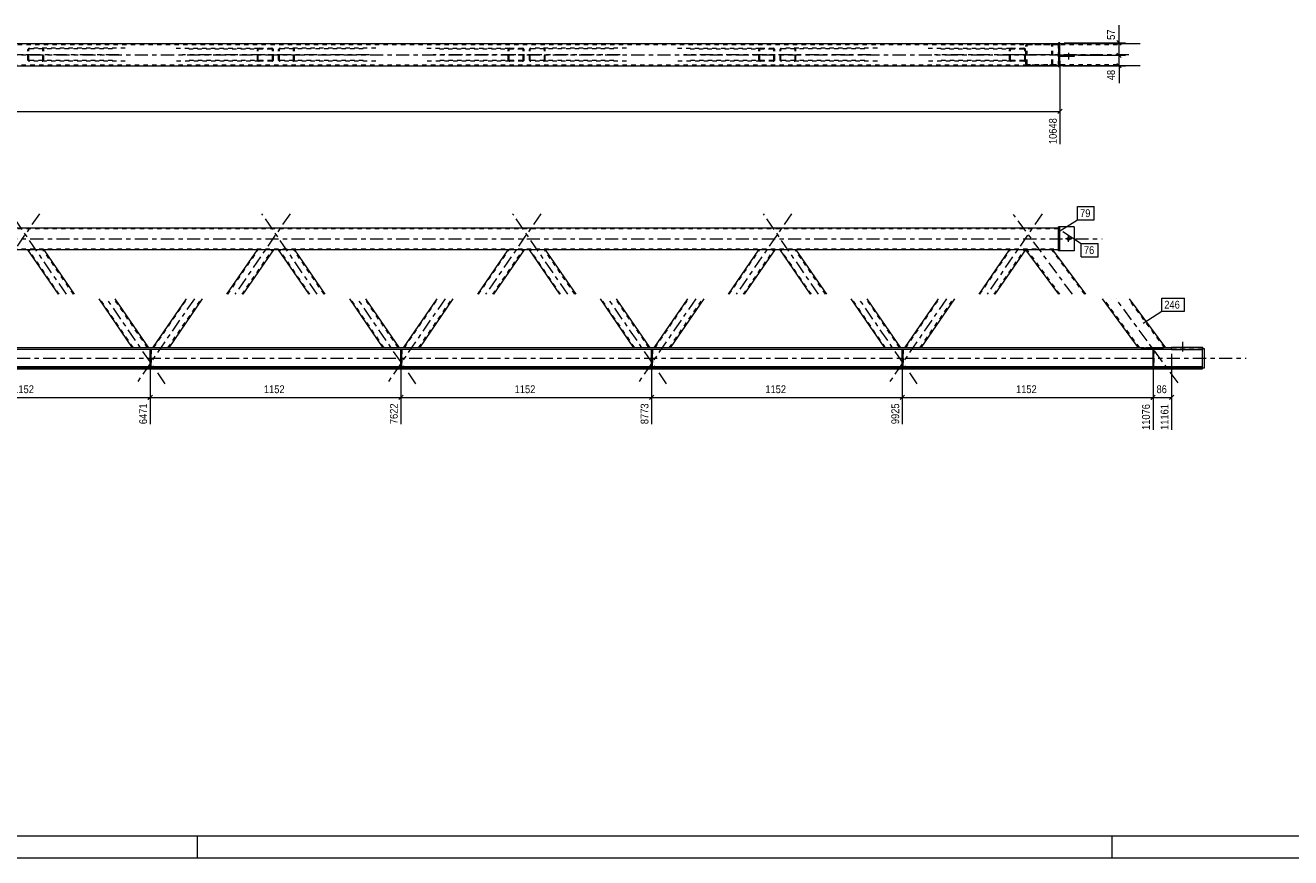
# Model space of a CAD drawing. Header units: millimetres. Extents: x 0 to 914, y 0 to 420.
# Tile 5 of 8: x 454 to 745, y 0 to 191. Entities that reach past the tile are written whole.
import ezdxf

# ---------------------------------------------------------------- set-up
doc = ezdxf.new("R2010")
doc.units = ezdxf.units.MM
for name, pattern in [('XKITLINE00', [0]), ('XKITLINE01', [4, 1, -1, 1, -1]), ('XKITLINE03', [6, 3, -1, 1, -1])]:
    doc.linetypes.add(name, pattern=pattern)
for name, color, linetype, lineweight in [('Arkusz rysunku', 3, 'Continuous', 0), ('Element', 2, 'Continuous', 0), ('Wymiar', 4, 'Continuous', 0), ('Znak elementu', 2, 'Continuous', 0), ('Śruba', 3, 'Continuous', 0)]:
    doc.layers.add(name, color=color, linetype=linetype, lineweight=lineweight)
doc.styles.add('ARIAL', font='ARIAL.TTF')

msp = doc.modelspace()

# ---------------------------------------------------------------- linework, layer by layer
at = {"layer": 'Arkusz rysunku', "linetype": 'XKITLINE00', "lineweight": 0}
for p, q in [((5, 5), (909, 5)), ((494, 0), (494, 5)), ((704, 0), (704, 5)), ((0, 0), (914, 0))]:
    msp.add_line(p, q, dxfattribs=at)
at = {"layer": 'Element', "linetype": 'XKITLINE00', "lineweight": 0}
for p, q in [((691.73, 186.82), (159.62, 186.82)), ((691.73, 186.82), (689.94, 186.82)), ((692.03, 187.07), (691.73, 187.07)), ((691.73, 187.07), (691.73, 181.57)), ((692.03, 181.57), (692.03, 187.07)), ((710.48, 186.82), (692.03, 186.82)), ((692.03, 183.92), (692.03, 184.22)), ((692.03, 184.22), (695.28, 184.22)), ((695.28, 183.92), (692.03, 183.92)), ((695.28, 184.22), (695.28, 183.92)), ((159.62, 181.82), (691.73, 181.82)), ((692.03, 181.57), (691.73, 181.57)), ((710.48, 181.82), (692.03, 181.82)), ((159.62, 144.58), (691.73, 144.58)), ((692.03, 144.83), (691.73, 144.83)), ((691.73, 139.33), (691.73, 144.83)), ((692.03, 139.33), (692.03, 144.83)), ((695.28, 144.83), (692.03, 144.83)), ((695.28, 144.83), (695.28, 139.33)), ((684.23, 139.58), (167.13, 139.58)), ((462.08, 129.33), (455.07, 139.58)), ((458.7, 139.58), (465.71, 129.33)), ((500.77, 129.33), (507.79, 139.58)), ((511.42, 139.58), (504.41, 129.33)), ((519.65, 129.33), (512.63, 139.58)), ((516.27, 139.58), (523.28, 129.33)), ((558.34, 129.33), (565.35, 139.58)), ((568.99, 139.58), (561.97, 129.33)), ((577.21, 129.33), (570.2, 139.58)), ((573.83, 139.58), (580.85, 129.33)), ((615.91, 129.33), (622.92, 139.58)), ((626.56, 139.58), (619.54, 129.33)), ((634.78, 129.33), (627.76, 139.58)), ((631.4, 139.58), (638.41, 129.33)), ((673.47, 129.33), (680.49, 139.58)), ((684.12, 139.58), (677.11, 129.33)), ((691.78, 129.33), (684.23, 139.58)), ((684.23, 139.58), (684.23, 139.58)), ((684.27, 139.58), (684.23, 139.58)), ((690.44, 139.58), (684.27, 139.58)), ((697.99, 129.33), (690.44, 139.58)), ((691.73, 139.58), (690.44, 139.58)), ((692.03, 139.33), (691.73, 139.33)), ((695.28, 139.33), (692.03, 139.33)), ((479.1, 117.06), (471.39, 128.33)), ((475.02, 128.33), (482.74, 117.06)), ((483.75, 117.06), (491.47, 128.33)), ((495.1, 128.33), (487.39, 117.06)), ((536.67, 117.06), (528.95, 128.33)), ((532.59, 128.33), (540.3, 117.06)), ((541.32, 117.06), (549.03, 128.33)), ((552.67, 128.33), (544.95, 117.06)), ((594.23, 117.06), (586.52, 128.33)), ((590.15, 128.33), (597.87, 117.06)), ((598.88, 117.06), (606.6, 128.33)), ((610.23, 128.33), (602.52, 117.06)), ((651.8, 117.06), (644.09, 128.33)), ((647.72, 128.33), (655.43, 117.06)), ((656.45, 117.06), (664.16, 128.33)), ((667.8, 128.33), (660.09, 117.06)), ((710.11, 117.06), (701.8, 128.33)), ((716.32, 117.06), (708.01, 128.33)), ((717.68, 116.66), (133.68, 116.66)), ((710.6, 117.06), (140.82, 117.06)), ((483.14, 112.56), (483.14, 116.66)), ((483.34, 116.66), (483.14, 116.66)), ((483.34, 112.56), (483.34, 116.66)), ((540.71, 112.56), (540.71, 116.66)), ((540.91, 116.66), (540.71, 116.66)), ((540.91, 112.56), (540.91, 116.66)), ((598.27, 112.56), (598.27, 116.66)), ((598.47, 116.66), (598.27, 116.66)), ((598.47, 112.56), (598.47, 116.66)), ((655.84, 112.56), (655.84, 116.66)), ((656.04, 116.66), (655.84, 116.66)), ((656.04, 112.56), (656.04, 116.66)), ((710.6, 117.06), (710.61, 117.06)), ((710.61, 117.06), (715.82, 117.06)), ((717.68, 117.06), (713.36, 117.06)), ((713.41, 112.56), (713.41, 116.66)), ((713.61, 116.66), (713.41, 116.66)), ((713.61, 112.56), (713.61, 116.66)), ((717.68, 116.72), (717.68, 117.22)), ((717.68, 117.22), (724.78, 117.22)), ((717.68, 116.63), (717.68, 116.72)), ((717.68, 116.72), (724.78, 116.72)), ((717.68, 116.63), (724.78, 116.63)), ((724.78, 117.22), (724.78, 116.72)), ((724.78, 116.91), (725.18, 116.91)), ((724.78, 112.52), (724.78, 116.72)), ((725.18, 116.91), (725.18, 112.41)), ((724.78, 112.56), (126.58, 112.56)), ((126.58, 112.36), (724.78, 112.36)), ((126.58, 112.26), (724.78, 112.26)), ((724.78, 112.26), (126.58, 112.26)), ((483.14, 112.66), (425.78, 112.66)), ((483.14, 112.56), (483.34, 112.56)), ((540.71, 112.66), (483.34, 112.66)), ((540.71, 112.56), (540.91, 112.56)), ((598.27, 112.66), (540.91, 112.66)), ((598.27, 112.56), (598.47, 112.56)), ((655.84, 112.66), (598.47, 112.66)), ((655.84, 112.56), (656.04, 112.56)), ((713.41, 112.66), (656.04, 112.66)), ((713.41, 112.56), (713.61, 112.56)), ((724.78, 112.66), (713.61, 112.66)), ((724.78, 112.26), (724.78, 112.56)), ((725.18, 112.41), (724.78, 112.41))]:
    msp.add_line(p, q, dxfattribs=at)
at = {"layer": 'Element', "linetype": 'XKITLINE01', "lineweight": 0}
for p, q in [((691.73, 186.62), (159.62, 186.62)), ((684.26, 186.56), (684.23, 186.42)), ((684.23, 182.22), (684.23, 186.42)), ((684.27, 186.57), (684.26, 186.56)), ((684.48, 186.42), (684.49, 186.49)), ((684.48, 182.22), (684.48, 186.42)), ((684.49, 186.49), (684.55, 186.56)), ((684.72, 186.82), (684.53, 186.78)), ((684.55, 186.56), (684.63, 186.6)), ((684.63, 186.6), (684.72, 186.62)), ((689.94, 186.82), (684.72, 186.82)), ((705.26, 186.62), (684.72, 186.62)), ((690.13, 186.79), (689.94, 186.82)), ((689.94, 186.62), (690.04, 186.6)), ((690.04, 186.6), (690.12, 186.56)), ((690.12, 186.56), (690.17, 186.49)), ((690.17, 186.49), (690.19, 186.42)), ((690.19, 182.22), (690.19, 186.42)), ((690.4, 186.56), (690.4, 186.57)), ((690.44, 186.42), (690.4, 186.56)), ((690.44, 182.22), (690.44, 186.42)), ((692.03, 186.82), (691.73, 186.82)), ((691.73, 181.82), (691.73, 186.82)), ((455.09, 185.63), (455.07, 185.52)), ((455.07, 183.12), (455.07, 185.52)), ((455.07, 183.12), (455.09, 183)), ((455.17, 185.73), (455.09, 185.63)), ((455.29, 185.79), (455.17, 185.73)), ((455.25, 185.52), (455.26, 185.57)), ((455.25, 183.12), (455.25, 185.52)), ((455.26, 183.06), (455.25, 183.12)), ((455.26, 185.57), (455.3, 185.62)), ((455.3, 183.01), (455.26, 183.06)), ((455.43, 185.82), (455.29, 185.79)), ((455.3, 185.62), (455.36, 185.65)), ((455.36, 185.65), (455.43, 185.67)), ((477.41, 185.82), (455.43, 185.82)), ((474.5, 185.67), (455.43, 185.67)), ((458.48, 185.79), (458.34, 185.82)), ((458.34, 185.67), (458.41, 185.65)), ((458.41, 185.65), (458.47, 185.62)), ((458.47, 185.62), (458.5, 185.57)), ((458.5, 183.06), (458.47, 183.01)), ((458.59, 185.73), (458.48, 185.79)), ((458.5, 185.57), (458.52, 185.52)), ((458.52, 183.12), (458.5, 183.06)), ((458.52, 183.12), (458.52, 185.52)), ((458.67, 185.63), (458.59, 185.73)), ((458.7, 185.52), (458.67, 185.63)), ((458.67, 183), (458.7, 183.12)), ((458.7, 183.12), (458.7, 185.52)), ((489.08, 185.82), (508.15, 185.82)), ((491.99, 185.67), (511.06, 185.67)), ((507.82, 185.63), (507.79, 185.52)), ((507.79, 183.12), (507.79, 185.52)), ((507.79, 183.12), (507.82, 183)), ((507.89, 185.73), (507.82, 185.63)), ((508.01, 185.79), (507.89, 185.73)), ((507.97, 185.52), (507.98, 185.57)), ((507.97, 183.12), (507.97, 185.52)), ((507.98, 183.06), (507.97, 183.12)), ((507.98, 185.57), (508.02, 185.62)), ((508.02, 183.01), (507.98, 183.06)), ((508.15, 185.82), (508.01, 185.79)), ((508.02, 185.62), (508.08, 185.65)), ((508.08, 185.65), (508.15, 185.67)), ((508.15, 185.82), (511.06, 185.82)), ((511.06, 185.67), (508.15, 185.67)), ((511.2, 185.79), (511.06, 185.82)), ((511.06, 185.67), (511.13, 185.65)), ((511.13, 185.65), (511.19, 185.62)), ((511.19, 185.62), (511.23, 185.57)), ((511.23, 183.06), (511.19, 183.01)), ((511.32, 185.73), (511.2, 185.79)), ((511.23, 185.57), (511.24, 185.52)), ((511.24, 183.12), (511.23, 183.06)), ((511.24, 183.12), (511.24, 185.52)), ((511.4, 185.63), (511.32, 185.73)), ((511.42, 185.52), (511.4, 185.63)), ((511.4, 183), (511.42, 183.12)), ((511.42, 183.12), (511.42, 185.52)), ((512.66, 185.63), (512.63, 185.52)), ((512.63, 183.12), (512.63, 185.52)), ((512.63, 183.12), (512.66, 183)), ((512.74, 185.73), (512.66, 185.63)), ((512.86, 185.79), (512.74, 185.73)), ((512.81, 185.52), (512.83, 185.57)), ((512.81, 183.12), (512.81, 185.52)), ((512.83, 183.06), (512.81, 183.12)), ((512.83, 185.57), (512.87, 185.62)), ((512.87, 183.01), (512.83, 183.06)), ((512.99, 185.82), (512.86, 185.79)), ((512.87, 185.62), (512.92, 185.65)), ((512.92, 185.65), (512.99, 185.67)), ((534.97, 185.82), (512.99, 185.82)), ((532.07, 185.67), (512.99, 185.67)), ((516.04, 185.79), (515.9, 185.82)), ((515.9, 185.67), (515.97, 185.65)), ((515.97, 185.65), (516.03, 185.62)), ((516.03, 185.62), (516.07, 185.57)), ((516.07, 183.06), (516.03, 183.01)), ((516.16, 185.73), (516.04, 185.79)), ((516.07, 185.57), (516.08, 185.52)), ((516.08, 183.12), (516.07, 183.06)), ((516.08, 183.12), (516.08, 185.52)), ((516.24, 185.63), (516.16, 185.73)), ((516.27, 185.52), (516.24, 185.63)), ((516.24, 183), (516.27, 183.12)), ((516.27, 183.12), (516.27, 185.52)), ((546.65, 185.82), (565.72, 185.82)), ((549.55, 185.67), (568.63, 185.67)), ((565.38, 185.63), (565.35, 185.52)), ((565.35, 183.12), (565.35, 185.52)), ((565.35, 183.12), (565.38, 183)), ((565.46, 185.73), (565.38, 185.63)), ((565.58, 185.79), (565.46, 185.73)), ((565.54, 185.52), (565.55, 185.57)), ((565.54, 183.12), (565.54, 185.52)), ((565.55, 183.06), (565.54, 183.12)), ((565.55, 185.57), (565.59, 185.62)), ((565.59, 183.01), (565.55, 183.06)), ((565.72, 185.82), (565.58, 185.79)), ((565.59, 185.62), (565.65, 185.65)), ((565.65, 185.65), (565.72, 185.67)), ((565.72, 185.82), (568.63, 185.82)), ((568.63, 185.67), (565.72, 185.67)), ((568.76, 185.79), (568.63, 185.82)), ((568.63, 185.67), (568.7, 185.65)), ((568.7, 185.65), (568.75, 185.62)), ((568.75, 185.62), (568.79, 185.57)), ((568.79, 183.06), (568.75, 183.01)), ((568.88, 185.73), (568.76, 185.79)), ((568.79, 185.57), (568.81, 185.52)), ((568.81, 183.12), (568.79, 183.06)), ((568.81, 183.12), (568.81, 185.52)), ((568.96, 185.63), (568.88, 185.73)), ((568.99, 185.52), (568.96, 185.63)), ((568.96, 183), (568.99, 183.12)), ((568.99, 183.12), (568.99, 185.52)), ((570.22, 185.63), (570.2, 185.52)), ((570.2, 183.12), (570.2, 185.52)), ((570.2, 183.12), (570.22, 183)), ((570.3, 185.73), (570.22, 185.63)), ((570.42, 185.79), (570.3, 185.73)), ((570.38, 185.52), (570.39, 185.57)), ((570.38, 183.12), (570.38, 185.52)), ((570.39, 183.06), (570.38, 183.12)), ((570.39, 185.57), (570.43, 185.62)), ((570.43, 183.01), (570.39, 183.06)), ((570.56, 185.82), (570.42, 185.79)), ((570.43, 185.62), (570.49, 185.65)), ((570.49, 185.65), (570.56, 185.67)), ((592.54, 185.82), (570.56, 185.82)), ((589.63, 185.67), (570.56, 185.67)), ((573.61, 185.79), (573.47, 185.82)), ((573.47, 185.67), (573.54, 185.65)), ((573.54, 185.65), (573.6, 185.62)), ((573.6, 185.62), (573.64, 185.57)), ((573.64, 183.06), (573.6, 183.01)), ((573.73, 185.73), (573.61, 185.79)), ((573.64, 185.57), (573.65, 185.52)), ((573.65, 183.12), (573.64, 183.06)), ((573.65, 183.12), (573.65, 185.52)), ((573.8, 185.63), (573.73, 185.73)), ((573.83, 185.52), (573.8, 185.63)), ((573.8, 183), (573.83, 183.12)), ((573.83, 183.12), (573.83, 185.52)), ((604.21, 185.82), (623.28, 185.82)), ((607.12, 185.67), (626.19, 185.67)), ((622.95, 185.63), (622.92, 185.52)), ((622.92, 183.12), (622.92, 185.52)), ((622.92, 183.12), (622.95, 183)), ((623.03, 185.73), (622.95, 185.63)), ((623.14, 185.79), (623.03, 185.73)), ((623.1, 185.52), (623.12, 185.57)), ((623.1, 183.12), (623.1, 185.52)), ((623.12, 183.06), (623.1, 183.12)), ((623.12, 185.57), (623.15, 185.62)), ((623.15, 183.01), (623.12, 183.06)), ((623.28, 185.82), (623.14, 185.79)), ((623.15, 185.62), (623.21, 185.65)), ((623.21, 185.65), (623.28, 185.67)), ((623.28, 185.82), (626.19, 185.82)), ((626.19, 185.67), (623.28, 185.67)), ((626.33, 185.79), (626.19, 185.82)), ((626.19, 185.67), (626.26, 185.65)), ((626.26, 185.65), (626.32, 185.62)), ((626.32, 185.62), (626.36, 185.57)), ((626.36, 183.06), (626.32, 183.01)), ((626.45, 185.73), (626.33, 185.79)), ((626.36, 185.57), (626.37, 185.52)), ((626.37, 183.12), (626.36, 183.06)), ((626.37, 183.12), (626.37, 185.52)), ((626.53, 185.63), (626.45, 185.73)), ((626.56, 185.52), (626.53, 185.63)), ((626.53, 183), (626.56, 183.12)), ((626.56, 183.12), (626.56, 185.52)), ((627.79, 185.63), (627.76, 185.52)), ((627.76, 183.12), (627.76, 185.52)), ((627.76, 183.12), (627.79, 183)), ((627.87, 185.73), (627.79, 185.63)), ((627.99, 185.79), (627.87, 185.73)), ((627.94, 185.52), (627.96, 185.57)), ((627.94, 183.12), (627.94, 185.52)), ((627.96, 183.06), (627.94, 183.12)), ((627.96, 185.57), (628, 185.62)), ((628, 183.01), (627.96, 183.06)), ((628.13, 185.82), (627.99, 185.79)), ((628, 185.62), (628.06, 185.65)), ((628.06, 185.65), (628.13, 185.67)), ((650.11, 185.82), (628.13, 185.82)), ((647.2, 185.67), (628.13, 185.67)), ((631.17, 185.79), (631.03, 185.82)), ((631.03, 185.67), (631.1, 185.65)), ((631.1, 185.65), (631.16, 185.62)), ((631.16, 185.62), (631.2, 185.57)), ((631.2, 183.06), (631.16, 183.01)), ((631.29, 185.73), (631.17, 185.79)), ((631.2, 185.57), (631.22, 185.52)), ((631.22, 183.12), (631.2, 183.06)), ((631.22, 183.12), (631.22, 185.52)), ((631.37, 185.63), (631.29, 185.73)), ((631.4, 185.52), (631.37, 185.63)), ((631.37, 183), (631.4, 183.12)), ((631.4, 183.12), (631.4, 185.52)), ((661.78, 185.82), (680.85, 185.82)), ((664.69, 185.67), (683.76, 185.67)), ((680.51, 185.63), (680.49, 185.52)), ((680.49, 183.12), (680.49, 185.52)), ((680.49, 183.12), (680.51, 183)), ((680.59, 185.73), (680.51, 185.63)), ((680.71, 185.79), (680.59, 185.73)), ((680.67, 185.52), (680.68, 185.57)), ((680.67, 183.12), (680.67, 185.52)), ((680.68, 183.06), (680.67, 183.12)), ((680.68, 185.57), (680.72, 185.62)), ((680.72, 183.01), (680.68, 183.06)), ((680.85, 185.82), (680.71, 185.79)), ((680.72, 185.62), (680.78, 185.65)), ((680.78, 185.65), (680.85, 185.67)), ((680.85, 185.82), (683.76, 185.82)), ((683.76, 185.67), (680.85, 185.67)), ((683.9, 185.79), (683.76, 185.82)), ((683.76, 185.67), (683.83, 185.65)), ((683.83, 185.65), (683.89, 185.62)), ((683.89, 185.62), (683.93, 185.57)), ((683.93, 183.06), (683.89, 183.01)), ((684.01, 185.73), (683.9, 185.79)), ((683.93, 185.57), (683.94, 185.52)), ((683.94, 183.12), (683.93, 183.06)), ((683.94, 183.12), (683.94, 185.52)), ((684.09, 185.63), (684.01, 185.73)), ((684.12, 185.52), (684.09, 185.63)), ((684.09, 183), (684.12, 183.12)), ((684.12, 183.12), (684.12, 185.52)), ((159.62, 182.02), (691.73, 182.02)), ((455.09, 183), (455.17, 182.9)), ((455.17, 182.9), (455.29, 182.84)), ((455.29, 182.84), (455.43, 182.82)), ((455.36, 182.98), (455.3, 183.01)), ((455.43, 182.97), (455.36, 182.98)), ((474.5, 182.97), (455.43, 182.97)), ((477.41, 182.82), (455.43, 182.82)), ((458.41, 182.98), (458.34, 182.97)), ((458.34, 182.82), (458.48, 182.84)), ((458.47, 183.01), (458.41, 182.98)), ((458.48, 182.84), (458.59, 182.9)), ((458.59, 182.9), (458.67, 183)), ((508.15, 182.82), (489.08, 182.82)), ((511.06, 182.97), (491.99, 182.97)), ((507.82, 183), (507.89, 182.9)), ((507.89, 182.9), (508.01, 182.84)), ((508.01, 182.84), (508.15, 182.82)), ((508.08, 182.98), (508.02, 183.01)), ((508.15, 182.97), (508.08, 182.98)), ((508.15, 182.97), (511.06, 182.97)), ((511.06, 182.82), (508.15, 182.82)), ((511.13, 182.98), (511.06, 182.97)), ((511.06, 182.82), (511.2, 182.84)), ((511.19, 183.01), (511.13, 182.98)), ((511.2, 182.84), (511.32, 182.9)), ((511.32, 182.9), (511.4, 183)), ((512.66, 183), (512.74, 182.9)), ((512.74, 182.9), (512.86, 182.84)), ((512.86, 182.84), (512.99, 182.82)), ((512.92, 182.98), (512.87, 183.01)), ((512.99, 182.97), (512.92, 182.98)), ((532.07, 182.97), (512.99, 182.97)), ((534.97, 182.82), (512.99, 182.82)), ((515.97, 182.98), (515.9, 182.97)), ((515.9, 182.82), (516.04, 182.84)), ((516.03, 183.01), (515.97, 182.98)), ((516.04, 182.84), (516.16, 182.9)), ((516.16, 182.9), (516.24, 183)), ((565.72, 182.82), (546.65, 182.82)), ((568.63, 182.97), (549.55, 182.97)), ((565.38, 183), (565.46, 182.9)), ((565.46, 182.9), (565.58, 182.84)), ((565.58, 182.84), (565.72, 182.82)), ((565.65, 182.98), (565.59, 183.01)), ((565.72, 182.97), (565.65, 182.98)), ((565.72, 182.97), (568.63, 182.97)), ((568.63, 182.82), (565.72, 182.82)), ((568.7, 182.98), (568.63, 182.97)), ((568.63, 182.82), (568.76, 182.84)), ((568.75, 183.01), (568.7, 182.98)), ((568.76, 182.84), (568.88, 182.9)), ((568.88, 182.9), (568.96, 183)), ((570.22, 183), (570.3, 182.9)), ((570.3, 182.9), (570.42, 182.84)), ((570.42, 182.84), (570.56, 182.82)), ((570.49, 182.98), (570.43, 183.01)), ((570.56, 182.97), (570.49, 182.98)), ((589.63, 182.97), (570.56, 182.97)), ((592.54, 182.82), (570.56, 182.82)), ((573.54, 182.98), (573.47, 182.97)), ((573.47, 182.82), (573.61, 182.84)), ((573.6, 183.01), (573.54, 182.98)), ((573.61, 182.84), (573.73, 182.9)), ((573.73, 182.9), (573.8, 183)), ((623.28, 182.82), (604.21, 182.82)), ((626.19, 182.97), (607.12, 182.97)), ((622.95, 183), (623.03, 182.9)), ((623.03, 182.9), (623.14, 182.84)), ((623.14, 182.84), (623.28, 182.82)), ((623.21, 182.98), (623.15, 183.01)), ((623.28, 182.97), (623.21, 182.98)), ((623.28, 182.97), (626.19, 182.97)), ((626.19, 182.82), (623.28, 182.82)), ((626.26, 182.98), (626.19, 182.97)), ((626.19, 182.82), (626.33, 182.84)), ((626.32, 183.01), (626.26, 182.98)), ((626.33, 182.84), (626.45, 182.9)), ((626.45, 182.9), (626.53, 183)), ((627.79, 183), (627.87, 182.9)), ((627.87, 182.9), (627.99, 182.84)), ((627.99, 182.84), (628.13, 182.82)), ((628.06, 182.98), (628, 183.01)), ((628.13, 182.97), (628.06, 182.98)), ((647.2, 182.97), (628.13, 182.97)), ((650.11, 182.82), (628.13, 182.82)), ((631.1, 182.98), (631.03, 182.97)), ((631.03, 182.82), (631.17, 182.84)), ((631.16, 183.01), (631.1, 182.98)), ((631.17, 182.84), (631.29, 182.9)), ((631.29, 182.9), (631.37, 183)), ((680.85, 182.82), (661.78, 182.82)), ((683.76, 182.97), (664.69, 182.97)), ((680.51, 183), (680.59, 182.9)), ((680.59, 182.9), (680.71, 182.84)), ((680.71, 182.84), (680.85, 182.82)), ((680.78, 182.98), (680.72, 183.01)), ((680.85, 182.97), (680.78, 182.98)), ((680.85, 182.97), (683.76, 182.97)), ((683.76, 182.82), (680.85, 182.82)), ((683.83, 182.98), (683.76, 182.97)), ((683.76, 182.82), (683.9, 182.84)), ((683.89, 183.01), (683.83, 182.98)), ((683.9, 182.84), (684.01, 182.9)), ((684.01, 182.9), (684.09, 183)), ((684.23, 182.22), (684.25, 182.14)), ((684.25, 182.14), (684.27, 182.06)), ((684.49, 182.14), (684.48, 182.22)), ((684.55, 182.07), (684.49, 182.14)), ((684.53, 181.85), (684.72, 181.82)), ((684.63, 182.03), (684.55, 182.07)), ((684.72, 182.02), (684.63, 182.03)), ((705.26, 182.02), (684.72, 182.02)), ((692.03, 181.82), (684.72, 181.82)), ((690.04, 182.03), (689.94, 182.02)), ((689.94, 181.82), (690.13, 181.85)), ((690.12, 182.07), (690.04, 182.03)), ((690.17, 182.14), (690.12, 182.07)), ((690.19, 182.22), (690.17, 182.14)), ((690.4, 182.06), (690.44, 182.22)), ((690.44, 182.22), (690.44, 182.22)), ((691.73, 144.38), (159.62, 144.38)), ((691.73, 144.58), (691.73, 139.58)), ((692.03, 139.33), (692.03, 144.83)), ((159.62, 139.78), (691.73, 139.78)), ((458.7, 139.58), (455.07, 139.58)), ((462.26, 129.33), (455.25, 139.58)), ((465.53, 129.33), (458.52, 139.58)), ((500.96, 129.33), (507.97, 139.58)), ((504.23, 129.33), (511.24, 139.58)), ((511.42, 139.58), (507.79, 139.58)), ((516.27, 139.58), (512.63, 139.58)), ((519.83, 129.33), (512.81, 139.58)), ((523.1, 129.33), (516.08, 139.58)), ((558.52, 129.33), (565.54, 139.58)), ((561.79, 129.33), (568.81, 139.58)), ((568.99, 139.58), (565.35, 139.58)), ((573.83, 139.58), (570.2, 139.58)), ((577.39, 129.33), (570.38, 139.58)), ((580.67, 129.33), (573.65, 139.58)), ((616.09, 129.33), (623.1, 139.58)), ((619.36, 129.33), (626.37, 139.58)), ((626.56, 139.58), (622.92, 139.58)), ((631.4, 139.58), (627.76, 139.58)), ((634.96, 129.33), (627.94, 139.58)), ((638.23, 129.33), (631.22, 139.58)), ((673.65, 129.33), (680.67, 139.58)), ((676.92, 129.33), (683.94, 139.58)), ((684.12, 139.58), (680.49, 139.58)), ((684.23, 139.58), (684.23, 139.58)), ((690.44, 139.58), (684.23, 139.58)), ((684.37, 139.58), (684.27, 139.58)), ((684.37, 139.58), (684.37, 139.58)), ((692.03, 129.33), (684.48, 139.58)), ((684.48, 139.58), (684.48, 139.58)), ((697.74, 129.33), (690.19, 139.58)), ((479.28, 117.06), (471.57, 128.33)), ((482.55, 117.06), (474.84, 128.33)), ((483.93, 117.06), (491.65, 128.33)), ((487.21, 117.06), (494.92, 128.33)), ((536.85, 117.06), (529.14, 128.33)), ((540.12, 117.06), (532.41, 128.33)), ((541.5, 117.06), (549.21, 128.33)), ((544.77, 117.06), (552.48, 128.33)), ((594.41, 117.06), (586.7, 128.33)), ((597.69, 117.06), (589.97, 128.33)), ((599.07, 117.06), (606.78, 128.33)), ((602.34, 117.06), (610.05, 128.33)), ((651.98, 117.06), (644.27, 128.33)), ((655.25, 117.06), (647.54, 128.33)), ((656.63, 117.06), (664.35, 128.33)), ((659.9, 117.06), (667.62, 128.33)), ((710.36, 117.06), (702.05, 128.33)), ((716.07, 117.06), (707.77, 128.33)), ((724.78, 116.66), (126.58, 116.66)), ((482.74, 117.06), (479.1, 117.06)), ((483.14, 112.46), (483.14, 116.66)), ((483.14, 116.66), (483.34, 116.66)), ((483.34, 116.66), (483.34, 112.46)), ((487.39, 117.06), (483.75, 117.06)), ((540.3, 117.06), (536.67, 117.06)), ((540.71, 112.46), (540.71, 116.66)), ((540.71, 116.66), (540.91, 116.66)), ((540.91, 116.66), (540.91, 112.46)), ((544.95, 117.06), (541.32, 117.06)), ((597.87, 117.06), (594.23, 117.06)), ((598.27, 112.46), (598.27, 116.66)), ((598.27, 116.66), (598.47, 116.66)), ((598.47, 116.66), (598.47, 112.46)), ((602.52, 117.06), (598.88, 117.06)), ((655.43, 117.06), (651.8, 117.06)), ((655.84, 112.46), (655.84, 116.66)), ((655.84, 116.66), (656.04, 116.66)), ((656.04, 116.66), (656.04, 112.46)), ((660.09, 117.06), (656.45, 117.06)), ((710.11, 117.06), (710.11, 117.06)), ((710.61, 117.06), (710.11, 117.06)), ((710.36, 117.06), (710.36, 117.06)), ((710.36, 117.06), (710.38, 117.06)), ((724.78, 117.06), (710.6, 117.06)), ((713.36, 117.06), (710.6, 117.06)), ((710.61, 117.06), (710.61, 117.06)), ((713.41, 112.46), (713.41, 116.66)), ((713.41, 116.66), (713.61, 116.66)), ((713.61, 116.66), (713.61, 112.46)), ((716.32, 117.06), (715.82, 117.06)), ((716.07, 117.06), (716.07, 117.06)), ((716.32, 117.06), (716.32, 117.06)), ((717.68, 116.63), (717.68, 117.22)), ((717.68, 117.22), (724.78, 117.22)), ((724.78, 117.13), (717.68, 117.13)), ((717.68, 117.13), (724.78, 117.13)), ((717.68, 116.72), (724.78, 116.72)), ((724.78, 116.63), (717.68, 116.63)), ((724.78, 117.22), (724.78, 116.63)), ((724.78, 112.26), (724.78, 117.06)), ((724.78, 112.41), (724.78, 116.91)), ((724.78, 116.63), (724.78, 116.72)), ((483.14, 115.91), (483.34, 115.91)), ((483.34, 115.91), (483.14, 115.91)), ((483.14, 115.91), (483.14, 112.46)), ((483.34, 113.41), (483.14, 113.41)), ((483.14, 113.41), (483.34, 113.41)), ((483.34, 112.46), (483.34, 115.91)), ((540.71, 115.91), (540.91, 115.91)), ((540.91, 115.91), (540.71, 115.91)), ((540.71, 115.91), (540.71, 112.46)), ((540.91, 113.41), (540.71, 113.41)), ((540.71, 113.41), (540.91, 113.41)), ((540.91, 112.46), (540.91, 115.91)), ((598.27, 115.91), (598.47, 115.91)), ((598.47, 115.91), (598.27, 115.91)), ((598.27, 115.91), (598.27, 112.46)), ((598.47, 113.41), (598.27, 113.41)), ((598.27, 113.41), (598.47, 113.41)), ((598.47, 112.46), (598.47, 115.91)), ((655.84, 115.91), (656.04, 115.91)), ((656.04, 115.91), (655.84, 115.91)), ((655.84, 115.91), (655.84, 112.46)), ((656.04, 113.41), (655.84, 113.41)), ((655.84, 113.41), (656.04, 113.41)), ((656.04, 112.46), (656.04, 115.91)), ((713.41, 115.91), (713.61, 115.91)), ((713.61, 115.91), (713.41, 115.91)), ((713.41, 115.91), (713.41, 112.46)), ((713.61, 113.41), (713.41, 113.41)), ((713.41, 113.41), (713.61, 113.41)), ((713.61, 112.46), (713.61, 115.91)), ((724.78, 112.56), (126.58, 112.56)), ((126.58, 112.46), (724.78, 112.46)), ((724.78, 112.46), (126.58, 112.46)), ((126.58, 112.36), (724.78, 112.36)), ((724.78, 112.26), (126.58, 112.26)), ((483.34, 112.66), (483.14, 112.66)), ((483.34, 112.66), (483.14, 112.66)), ((483.34, 112.66), (483.14, 112.66)), ((483.14, 112.56), (483.34, 112.56)), ((483.14, 112.46), (483.34, 112.46)), ((483.14, 112.46), (483.34, 112.46)), ((540.91, 112.66), (540.71, 112.66)), ((540.91, 112.66), (540.71, 112.66)), ((540.91, 112.66), (540.71, 112.66)), ((540.71, 112.56), (540.91, 112.56)), ((540.71, 112.46), (540.91, 112.46)), ((540.71, 112.46), (540.91, 112.46)), ((598.47, 112.66), (598.27, 112.66)), ((598.47, 112.66), (598.27, 112.66)), ((598.47, 112.66), (598.27, 112.66)), ((598.27, 112.56), (598.47, 112.56)), ((598.27, 112.46), (598.47, 112.46)), ((598.27, 112.46), (598.47, 112.46)), ((656.04, 112.66), (655.84, 112.66)), ((656.04, 112.66), (655.84, 112.66)), ((656.04, 112.66), (655.84, 112.66)), ((655.84, 112.56), (656.04, 112.56)), ((655.84, 112.46), (656.04, 112.46)), ((655.84, 112.46), (656.04, 112.46)), ((713.61, 112.66), (713.41, 112.66)), ((713.61, 112.66), (713.41, 112.66)), ((713.61, 112.66), (713.41, 112.66)), ((713.41, 112.56), (713.61, 112.56)), ((713.41, 112.46), (713.61, 112.46)), ((713.41, 112.46), (713.61, 112.46)), ((724.78, 112.26), (724.78, 112.56))]:
    msp.add_line(p, q, dxfattribs=at)
at = {"layer": 'Element', "linetype": 'XKITLINE03', "lineweight": 0}
for p, q in [((149.62, 184.32), (701.73, 184.32)), ((457.69, 184.32), (432.97, 184.32)), ((475.95, 184.32), (451.24, 184.32)), ((515.25, 184.32), (490.53, 184.32)), ((533.52, 184.32), (508.8, 184.32)), ((572.82, 184.32), (548.1, 184.32)), ((591.09, 184.32), (566.37, 184.32)), ((630.38, 184.32), (605.67, 184.32)), ((648.65, 184.32), (623.93, 184.32)), ((687.95, 184.32), (663.23, 184.32)), ((707.87, 184.32), (681.4, 184.32)), ((457.69, 147.83), (445.02, 129.33)), ((463.9, 129.33), (451.24, 147.83)), ((515.25, 147.83), (502.59, 129.33)), ((521.46, 129.33), (508.8, 147.83)), ((572.82, 147.83), (560.16, 129.33)), ((579.03, 129.33), (566.37, 147.83)), ((630.38, 147.83), (617.72, 129.33)), ((636.6, 129.33), (623.93, 147.83)), ((687.95, 147.83), (675.29, 129.33)), ((694.89, 129.33), (681.4, 147.63)), ((149.62, 142.08), (701.73, 142.08)), ((486.57, 108.81), (473.2, 128.33)), ((493.28, 128.33), (479.92, 108.81)), ((544.13, 108.81), (530.77, 128.33)), ((550.85, 128.33), (537.49, 108.81)), ((601.7, 108.81), (588.34, 128.33)), ((608.42, 128.33), (595.05, 108.81)), ((659.26, 108.81), (645.9, 128.33)), ((665.98, 128.33), (652.62, 108.81)), ((719.15, 109.01), (704.91, 128.33)), ((116.58, 114.66), (734.78, 114.66))]:
    msp.add_line(p, q, dxfattribs=at)
at = {"layer": 'Element', "linetype": 'XKITLINE01', "lineweight": 0}
for centre, start, end in [((684.67, 186.34), 106.8089, 150.8713), ((690, 186.34), 29.1385, 73.2009), ((684.67, 182.29), 209.1385, 253.2009), ((690, 182.29), 286.8089, 330.8713)]:
    msp.add_arc(centre, 0.46, start, end, dxfattribs=at)
at = {"layer": 'Wymiar', "linetype": 'XKITLINE00', "lineweight": 0}
for p, q in [((705.62, 187.07), (705.62, 191.09)), ((705.62, 187.07), (705.62, 191.09)), ((693.03, 187.07), (707.06, 187.07)), ((705.11, 187.57), (706.13, 186.56)), ((705.62, 184.22), (705.62, 187.07)), ((696.28, 184.22), (707.06, 184.22)), ((696.28, 184.22), (707.06, 184.22)), ((705.11, 184.72), (706.13, 183.71)), ((705.11, 184.72), (706.13, 183.71)), ((705.62, 181.82), (705.62, 184.22)), ((692.03, 182.92), (692.03, 163.82)), ((692.73, 181.82), (707.06, 181.82)), ((705.11, 182.32), (706.13, 181.31)), ((705.62, 181.82), (705.62, 177.8)), ((705.62, 181.82), (705.62, 177.8)), ((692.54, 171.82), (691.52, 170.81)), ((159.62, 171.32), (692.03, 171.32)), ((483.14, 115.66), (483.14, 99.52)), ((483.14, 115.66), (483.14, 99.52)), ((540.71, 115.66), (540.71, 99.52)), ((540.71, 115.66), (540.71, 99.52)), ((598.27, 115.66), (598.27, 99.52)), ((598.27, 115.66), (598.27, 99.52)), ((655.84, 115.66), (655.84, 99.52)), ((655.84, 115.66), (655.84, 99.52)), ((713.41, 115.66), (713.41, 98.19)), ((713.41, 115.66), (713.41, 98.19)), ((717.68, 115.63), (717.68, 98.19)), ((425.58, 105.68), (483.14, 105.68)), ((483.65, 106.19), (482.63, 105.17)), ((483.65, 106.19), (482.68, 105.22)), ((483.14, 105.68), (540.71, 105.68)), ((541.22, 106.19), (540.2, 105.17)), ((541.22, 106.19), (540.25, 105.22)), ((540.71, 105.68), (598.27, 105.68)), ((598.78, 106.19), (597.77, 105.17)), ((598.78, 106.19), (597.81, 105.22)), ((598.27, 105.68), (655.84, 105.68)), ((656.35, 106.19), (655.33, 105.17)), ((656.35, 106.19), (655.38, 105.22)), ((655.84, 105.68), (713.41, 105.68)), ((713.92, 106.19), (712.9, 105.17)), ((713.92, 106.19), (712.95, 105.22)), ((713.41, 105.68), (717.68, 105.68)), ((718.18, 106.19), (717.17, 105.17))]:
    msp.add_line(p, q, dxfattribs=at)
at = {"layer": 'Znak elementu', "linetype": 'XKITLINE00', "lineweight": 0}
for p, q in [((696.05, 149.46), (699.92, 149.46)), ((696.05, 146.46), (696.05, 149.46)), ((699.92, 146.46), (699.92, 149.46)), ((691.81, 143.72), (696.05, 146.46)), ((696.05, 146.46), (699.92, 146.46)), ((692.7, 143.72), (696.94, 140.97)), ((696.94, 140.97), (700.81, 140.97)), ((696.94, 137.97), (696.94, 140.97)), ((700.81, 137.97), (700.81, 140.97)), ((696.94, 137.97), (700.81, 137.97)), ((715.4, 128.45), (720.61, 128.45)), ((715.4, 125.45), (715.4, 128.45)), ((720.61, 125.45), (720.61, 128.45)), ((711.16, 122.71), (715.4, 125.45)), ((715.4, 125.45), (720.61, 125.45))]:
    msp.add_line(p, q, dxfattribs=at)
at = {"layer": 'Śruba', "linetype": 'XKITLINE00', "lineweight": 0}
for p, q in [((693.68, 184.22), (693.68, 183.92)), ((694.03, 184.74), (694.03, 183.24)), ((694.38, 184.22), (694.38, 183.92)), ((694.03, 141.38), (694.03, 142.78)), ((694.73, 142.08), (693.33, 142.08)), ((720.18, 118.45), (720.18, 116.2)), ((720.18, 118.45), (720.18, 116.2))]:
    msp.add_line(p, q, dxfattribs=at)
msp.add_circle((694.03, 142.08), 0.35, dxfattribs=at)

# ---------------------------------------------------------------- texts
at = {"layer": 'Wymiar', "style": 'ARIAL', "width": 0.85}
for s, p in [('57', (704.66, 187.74)), ('48', (704.66, 178.47)), ('10648', (691.31, 163.82)), ('6471', (482.42, 99.52)), ('7622', (539.99, 99.52)), ('8773', (597.55, 99.52)), ('9925', (655.12, 99.52)), ('11076', (712.69, 98.19)), ('11161', (716.96, 98.19))]:
    msp.add_text(s, height=1.8, rotation=90.0002, dxfattribs=at).set_placement(p)
for s, p in [('1152', (451.69, 106.64)), ('1152', (509.25, 106.64)), ('1152', (566.82, 106.64)), ('1152', (624.39, 106.64)), ('1152', (681.95, 106.64)), ('86', (714.21, 106.64))]:
    msp.add_text(s, height=1.8, dxfattribs=at).set_placement(p)
at = {"layer": 'Znak elementu', "style": 'ARIAL', "width": 0.85}
for s, p in [('79', (696.65, 147.06)), ('76', (697.54, 138.57)), ('246', (716, 126.05))]:
    msp.add_text(s, height=1.8, dxfattribs=at).set_placement(p)

doc.saveas('drawing.dxf')
